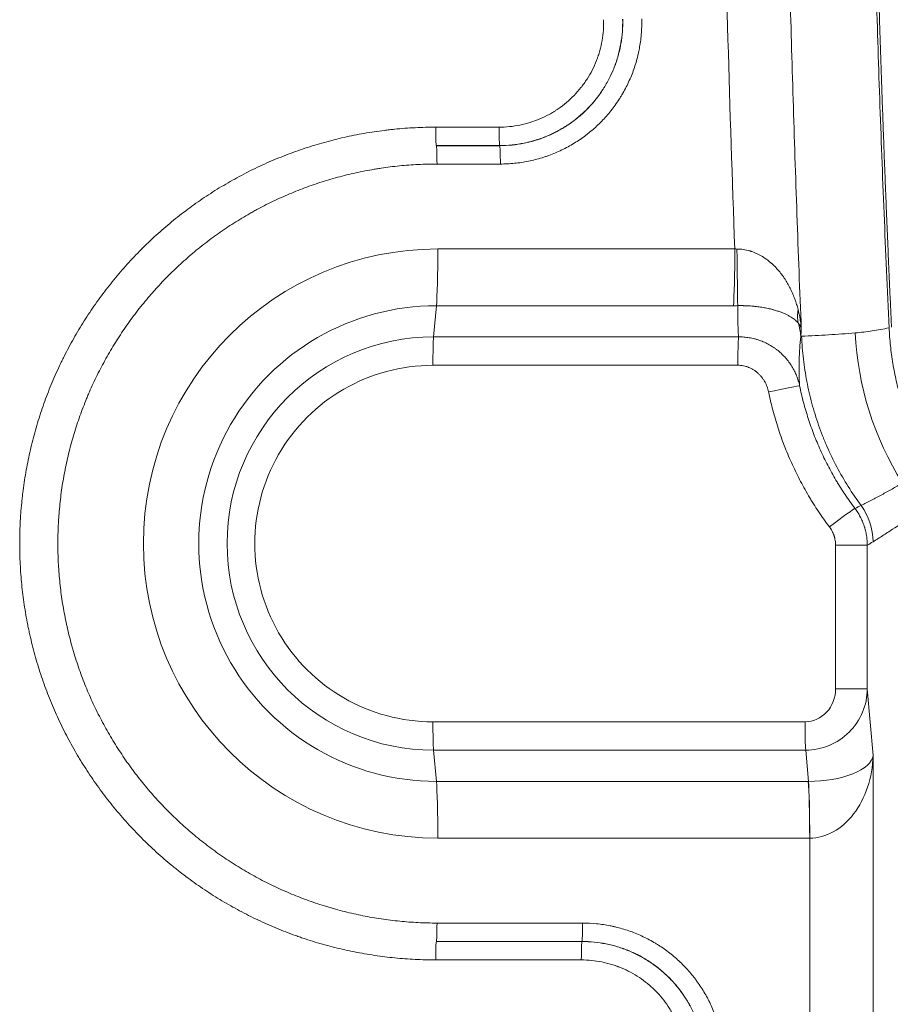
# Model space of a CAD drawing. Header units: millimetres. Extents: x -10 to 594, y 0 to 420.
# Tile 241 of 244: x 176 to 183, y 268 to 276. Entities that reach past the tile are written whole.
import ezdxf

# ---------------------------------------------------------------- set-up
doc = ezdxf.new("R2010")
doc.units = ezdxf.units.MM
doc.layers.add('1', color=7, linetype='Continuous', true_color=0xffffff)

msp = doc.modelspace()

# ---------------------------------------------------------------- linework, layer by layer
at = {"layer": '1', "color": 155, "linetype": 'Continuous', "lineweight": 13}
for p, q in [((179.5928, 275.1678), (180.1106, 275.1678)), ((180.1159, 275.0179), (179.5981, 275.0179)), ((179.5981, 275.0166), (179.5981, 275.0179)), ((179.5981, 275.0166), (180.1159, 275.0166)), ((180.1159, 275.0166), (180.1159, 275.0179)), ((180.1211, 274.8667), (179.6034, 274.8667)), ((179.6099, 274.1729), (182.0366, 274.1729)), ((179.5985, 273.7093), (179.5755, 273.4544)), ((182.0252, 273.7093), (179.5985, 273.7093)), ((179.5755, 273.4544), (182.0676, 273.4544)), ((182.0619, 273.2226), (179.5698, 273.2226)), ((182.8604, 270.5797), (182.8604, 271.7517)), ((182.8604, 271.7517), (183.1194, 271.7517)), ((183.1194, 270.5797), (183.1194, 271.7517)), ((183.1194, 270.5797), (182.8604, 270.5797)), ((183.1665, 270.0341), (183.1194, 270.5797)), ((179.5698, 270.3099), (182.6104, 270.3099)), ((182.6161, 270.0781), (179.5755, 270.0781)), ((179.5985, 269.8232), (179.5755, 270.0781)), ((182.6381, 269.8232), (182.6161, 270.0781)), ((183.1665, 270.0341), (183.1665, 259.1825)), ((179.5985, 269.8232), (182.6371, 269.8232)), ((182.6485, 269.3596), (179.6099, 269.3596)), ((182.6485, 259.1825), (182.6485, 269.3596)), ((179.6034, 268.6658), (180.7932, 268.6658)), ((180.7879, 268.5159), (179.5981, 268.5159)), ((179.5981, 268.5159), (179.5981, 268.5146)), ((179.5981, 268.5146), (180.7879, 268.5146)), ((180.7879, 268.5146), (180.7879, 268.5159)), ((180.7826, 268.3647), (179.5928, 268.3647))]:
    msp.add_line(p, q, dxfattribs=at)
for centre, major_axis, ratio, start_param, end_param in [((179.5983, 275.1678), (0, -0.15), 0.036529, 4.712389, 6.248255), ((180.116, 275.1678), (0, -0.15), 0.036529, 4.712389, 6.248255), ((179.5979, 274.8667), (0, 0.15), 0.036529, 4.712389, 6.248255), ((180.1157, 274.8667), (0, 0.15), 0.036529, 4.712389, 6.248255), ((179.6099, 271.7662), (0, -2.4067), 0.999333, 3.141593, 6.283185), ((179.5917, 274.1729), (0, 0.5), 0.036529, 3.525565, 4.712389), ((182.0183, 274.1729), (0, 0.5), 0.036529, 3.525565, 4.712389), ((182.0537, 274.1732), (-0.0071, 0.4999), 0.001189, 3.525296, 4.711059), ((179.5985, 271.7662), (0, 1.9431), 0.999333, 0, 3.141593), ((183.0326, 273.6979), (-0.4504, -0.2172), 0.801563, 5.787505, 6.05483), ((182.0764, 273.4383), (-0.4985, 0.0392), 0.926717, 3.270575, 3.510085), ((179.5755, 271.7662), (0, -1.6882), 0.999333, 3.141593, 6.283185), ((179.5789, 273.2226), (0, -0.25), 0.036529, 3.525565, 4.712389), ((182.071, 273.2226), (0, -0.25), 0.036529, 3.525565, 4.712389), ((179.5698, 271.7662), (0, 1.4564), 0.999333, 0, 3.141593), ((182.3219, 273.0045), (0.2449, 0.0502), 0.007343, 0.047975, 1.606588), ((182.8192, 271.9023), (0.1997, 0.1504), 0.021985, 0.040663, 1.59998), ((182.6668, 271.7807), (-0.2635, 0.4249), 0.999157, 4.15775, 4.793659), ((182.6106, 270.5795), (0.0011, 0.2696), 0.926564, 3.145299, 4.716706), ((182.6197, 270.5795), (0.2632, 0.428), 0.992333, 3.689301, 5.260708), ((179.5789, 270.3099), (0, 0.25), 0.036529, 1.570796, 2.75762), ((182.6195, 270.3099), (0, -0.25), 0.036529, 4.712389, 5.899213), ((182.6668, 270.0341), (0.5005, 0.0145), 0.420444, 4.642881, 6.214288), ((182.6668, 270.0341), (0.0386, 0.6739), 0.739733, 3.183297, 4.754704), ((179.5917, 269.3596), (0, 0.5), 0.036529, 4.712389, 5.899213), ((182.6303, 269.3596), (0, -0.5), 0.036529, 1.570796, 2.75762), ((182.6313, 269.3596), (-0.0002, -0.5), 0.03551, 1.570811, 2.757635), ((179.5979, 268.6658), (0, -0.15), 0.036529, 0.03493, 1.570796), ((180.7877, 268.6658), (0, -0.15), 0.036529, 0.03493, 1.570796), ((179.5983, 268.3647), (0, -0.15), 0.036529, 3.176523, 4.712389), ((180.7881, 268.3647), (0, -0.15), 0.036529, 3.176523, 4.712389)]:
    msp.add_ellipse(centre, major_axis=major_axis, ratio=ratio, start_param=start_param, end_param=end_param, dxfattribs=at)
for points in [[(182.0366, 274.1729), (181.9942, 275.313), (181.9307, 277.5937), (181.9095, 279.8753), (181.9095, 281.0162)], [(182.0366, 274.1729), (182.0425, 274.1727), (182.0484, 274.1726), (182.0543, 274.1725)], [(182.0605, 273.7096), (182.0487, 273.7094), (182.037, 273.7093), (182.0252, 273.7093)], [(182.0605, 273.7096), (182.0599, 273.667), (182.0604, 273.582), (182.0646, 273.4969), (182.0676, 273.4544)], [(182.5754, 273.4588), (182.577, 273.4788), (182.5786, 273.4988), (182.5801, 273.5188)], [(182.5826, 273.4592), (182.5802, 273.4591), (182.5778, 273.4589), (182.5754, 273.4588)], [(183.0214, 273.4868), (183.0408, 273.0542), (183.1749, 272.6273), (183.4063, 272.2614)], [(183.0186, 272.0527), (183.0353, 272.0609), (183.0519, 272.0692), (183.0686, 272.0776)], [(183.1194, 271.7517), (183.1351, 271.7613), (183.1508, 271.771), (183.1665, 271.7807)]]:
    msp.add_open_spline(points, degree=3, dxfattribs=at)
for points, knots in [([(182.4272, 281.0162), (182.4272, 280.7038), (182.428, 280.3913), (182.4312, 279.7663), (182.4336, 279.4538), (182.4432, 278.5165), (182.4527, 277.8916), (182.4719, 276.9544), (182.4862, 276.3296), (182.5037, 275.7048), (182.5324, 274.7678), (182.5547, 274.1433), (182.5801, 273.5188)], [0, 0, 0, 0, 0.125, 0.125, 0.25, 0.25, 0.5, 0.5, 0.625, 0.75, 0.75, 1, 1, 1, 1]), ([(183.2975, 273.5284), (183.283, 273.8402), (183.2693, 274.152), (183.2438, 274.7757), (183.226, 275.2436), (183.2103, 275.7115), (183.2003, 276.0235), (183.1955, 276.1795), (183.1819, 276.6474), (183.1737, 276.9594), (183.1518, 277.8955), (183.1299, 279.1436), (183.1227, 280.392), (183.1227, 281.0162)], [0, 0, 0, 0, 0.125, 0.125, 0.25, 0.3125, 0.3125, 0.375, 0.375, 0.5, 0.5, 0.75, 1, 1, 1, 1]), ([(180.1106, 275.1678), (180.1393, 275.1678), (180.1678, 275.1692), (180.2245, 275.175), (180.2527, 275.1793), (180.2878, 275.1864), (180.2948, 275.1879), (180.3088, 275.1911), (180.3157, 275.1928), (180.3365, 275.1981), (180.3502, 275.202), (180.3909, 275.2146), (180.4175, 275.2244), (180.4696, 275.2464), (180.4951, 275.2588), (180.5326, 275.2793), (180.5449, 275.2864), (180.5602, 275.2958), (180.5632, 275.2977), (180.5693, 275.3015), (180.5723, 275.3034), (180.5813, 275.3093), (180.5873, 275.3133), (180.6167, 275.3334), (180.6393, 275.3506), (180.6826, 275.3871), (180.7033, 275.4064), (180.7429, 275.447), (180.7617, 275.4684), (180.7817, 275.4937), (180.784, 275.4966), (180.7883, 275.5022), (180.7948, 275.5108), (180.8012, 275.5194), (180.8136, 275.5368), (180.8216, 275.5486), (180.8446, 275.5844), (180.8587, 275.6089), (180.8845, 275.6594), (180.8961, 275.6853), (180.9091, 275.7185), (180.9129, 275.7285), (180.9165, 275.7387), (180.9188, 275.7455), (180.92, 275.7489), (180.9256, 275.7659), (180.9298, 275.7795), (180.9412, 275.8207), (180.9475, 275.8483), (180.9572, 275.904), (180.9606, 275.9321), (180.9648, 275.9886), (180.9655, 276.0171), (180.9647, 276.0458)], [0, 0, 0, 0, 0.0625, 0.0625, 0.125, 0.125, 0.140625, 0.140625, 0.15625, 0.15625, 0.1875, 0.1875, 0.25, 0.25, 0.3125, 0.3125, 0.34375, 0.34375, 0.351563, 0.351563, 0.359375, 0.359375, 0.375, 0.375, 0.4375, 0.4375, 0.5, 0.5, 0.5625, 0.5625, 0.570313, 0.570313, 0.578125, 0.59375, 0.59375, 0.625, 0.625, 0.6875, 0.6875, 0.75, 0.75, 0.765625, 0.773438, 0.773438, 0.78125, 0.78125, 0.8125, 0.8125, 0.875, 0.875, 0.9375, 0.9375, 1, 1, 1, 1]), ([(181.1201, 276.0499), (181.121, 276.0161), (181.1202, 275.9827), (181.1153, 275.9162), (181.1112, 275.8832), (181.0998, 275.8177), (181.0925, 275.7852), (181.079, 275.7369), (181.0741, 275.7208), (181.0675, 275.7008), (181.0661, 275.6968), (181.0633, 275.6889), (181.0591, 275.677), (181.0547, 275.6652), (181.0394, 275.6261), (181.0257, 275.5956), (180.9955, 275.5363), (180.9789, 275.5075), (180.9518, 275.4654), (180.9424, 275.4516), (180.9278, 275.4311), (180.9204, 275.421), (180.9127, 275.4109), (180.9076, 275.4043), (180.905, 275.401), (180.8814, 275.3712), (180.8593, 275.3461), (180.8128, 275.2982), (180.7884, 275.2756), (180.7375, 275.2327), (180.7109, 275.2125), (180.6763, 275.1888), (180.6693, 275.1841), (180.6587, 275.1773), (180.6552, 275.175), (180.648, 275.1705), (180.6302, 275.1594), (180.612, 275.1489), (180.568, 275.1248), (180.538, 275.1103), (180.4768, 275.0843), (180.4455, 275.0729), (180.3976, 275.0581), (180.3815, 275.0535), (180.3571, 275.0473), (180.3489, 275.0453), (180.3325, 275.0415), (180.3242, 275.0397), (180.283, 275.0313), (180.2498, 275.0263), (180.1831, 275.0196), (180.1496, 275.0179), (180.1159, 275.0179)], [0, 0, 0, 0, 0.0625, 0.0625, 0.125, 0.125, 0.1875, 0.1875, 0.21875, 0.21875, 0.226562, 0.226562, 0.234375, 0.25, 0.25, 0.3125, 0.3125, 0.375, 0.375, 0.40625, 0.40625, 0.421875, 0.429688, 0.429688, 0.4375, 0.4375, 0.5, 0.5, 0.5625, 0.5625, 0.625, 0.625, 0.640625, 0.640625, 0.648438, 0.648438, 0.65625, 0.6875, 0.6875, 0.75, 0.75, 0.8125, 0.8125, 0.84375, 0.84375, 0.859375, 0.859375, 0.875, 0.875, 0.9375, 0.9375, 1, 1, 1, 1]), ([(180.1159, 275.0166), (180.1496, 275.0166), (180.1831, 275.0184), (180.2495, 275.0251), (180.2824, 275.0301), (180.3477, 275.0433), (180.3801, 275.0515), (180.4202, 275.0639), (180.4322, 275.0677), (180.4441, 275.0718), (180.4521, 275.0746), (180.4561, 275.076), (180.4759, 275.0833), (180.4915, 275.0894), (180.5378, 275.109), (180.5678, 275.1235), (180.6262, 275.1554), (180.6546, 275.1728), (180.696, 275.201), (180.7097, 275.2108), (180.7298, 275.2261), (180.7364, 275.2312), (180.7463, 275.2391), (180.7496, 275.2418), (180.7561, 275.2471), (180.7593, 275.2498), (180.7883, 275.2742), (180.8128, 275.2969), (180.8593, 275.3447), (180.8813, 275.3697), (180.9228, 275.4219), (180.9424, 275.4491), (180.9629, 275.4809), (180.9652, 275.4845), (180.9696, 275.4916), (180.9719, 275.4952), (180.9785, 275.506), (180.9827, 275.5133), (180.9953, 275.5351), (181.0033, 275.5498), (181.0262, 275.5944), (181.0399, 275.6248), (181.0641, 275.6868), (181.0747, 275.7185), (181.0883, 275.7669), (181.0924, 275.7832), (181.0971, 275.8038), (181.098, 275.8079), (181.0998, 275.8162), (181.1024, 275.8286), (181.1047, 275.841), (181.1119, 275.8824), (181.1161, 275.9156), (181.121, 275.9825), (181.1218, 276.0162), (181.1209, 276.0499)], [0, 0, 0, 0, 0.0625, 0.0625, 0.125, 0.125, 0.1875, 0.1875, 0.203125, 0.210938, 0.210938, 0.21875, 0.21875, 0.25, 0.25, 0.3125, 0.3125, 0.375, 0.375, 0.40625, 0.40625, 0.421875, 0.421875, 0.429688, 0.429688, 0.4375, 0.4375, 0.5, 0.5, 0.5625, 0.5625, 0.625, 0.625, 0.632813, 0.632813, 0.640625, 0.640625, 0.65625, 0.65625, 0.6875, 0.6875, 0.75, 0.75, 0.8125, 0.8125, 0.84375, 0.84375, 0.851563, 0.851563, 0.859375, 0.875, 0.875, 0.9375, 0.9375, 1, 1, 1, 1]), ([(181.2763, 276.054), (181.2773, 276.0151), (181.2764, 275.9765), (181.2707, 275.8997), (181.2659, 275.8614), (181.2576, 275.8138), (181.2549, 275.7996), (181.252, 275.7854), (181.2499, 275.7759), (181.2489, 275.7711), (181.2435, 275.7475), (181.2388, 275.7288), (181.2232, 275.6731), (181.211, 275.6368), (181.1831, 275.5655), (181.1674, 275.5306), (181.1411, 275.4793), (181.1319, 275.4624), (181.1175, 275.4373), (181.1125, 275.429), (181.105, 275.4166), (181.1024, 275.4124), (181.0973, 275.4042), (181.0947, 275.4001), (181.071, 275.3635), (181.0486, 275.3323), (181.0009, 275.2723), (180.9756, 275.2436), (180.9222, 275.1887), (180.894, 275.1625), (180.8607, 275.1346), (180.857, 275.1315), (180.8495, 275.1253), (180.8457, 275.1223), (180.8343, 275.1132), (180.8267, 275.1073), (180.8036, 275.0898), (180.788, 275.0785), (180.7404, 275.0461), (180.7077, 275.0261), (180.6405, 274.9894), (180.606, 274.9727), (180.5529, 274.9503), (180.5349, 274.9432), (180.5122, 274.9349), (180.5076, 274.9333), (180.4984, 274.9301), (180.4847, 274.9254), (180.4709, 274.9209), (180.4248, 274.9067), (180.3876, 274.8973), (180.3126, 274.8821), (180.2747, 274.8764), (180.2175, 274.8706), (180.1792, 274.8677), (180.1405, 274.8667), (180.1211, 274.8667)], [0, 0, 0, 0, 0.0625, 0.0625, 0.125, 0.125, 0.140625, 0.148438, 0.148438, 0.15625, 0.15625, 0.1875, 0.1875, 0.25, 0.25, 0.3125, 0.3125, 0.34375, 0.34375, 0.359375, 0.359375, 0.367188, 0.367188, 0.375, 0.375, 0.4375, 0.4375, 0.5, 0.5, 0.5625, 0.5625, 0.570313, 0.570313, 0.578125, 0.578125, 0.59375, 0.59375, 0.625, 0.625, 0.6875, 0.6875, 0.75, 0.75, 0.78125, 0.78125, 0.789063, 0.789063, 0.796875, 0.8125, 0.8125, 0.875, 0.875, 0.9375, 0.9375, 0.96875, 1, 1, 1, 1]), ([(179.5928, 268.3647), (179.5366, 268.3647), (179.4807, 268.3661), (179.3694, 268.3717), (179.3139, 268.3758), (179.2035, 268.3868), (179.0935, 268.4004), (178.9299, 268.4288), (178.8218, 268.4531), (178.7141, 268.48), (178.6604, 268.4948), (178.5804, 268.5191), (178.5537, 268.5275), (178.5138, 268.5406), (178.5006, 268.5451), (178.4741, 268.5542), (178.4608, 268.5589), (178.3948, 268.5825), (178.3426, 268.6026), (178.2397, 268.6453), (178.189, 268.6678), (178.0887, 268.7153), (177.9898, 268.7652), (177.8454, 268.8472), (177.7517, 268.9065), (177.6593, 268.9682), (177.6138, 269.0002), (177.5465, 269.0501), (177.5243, 269.067), (177.4911, 269.0928), (177.4801, 269.1015), (177.4637, 269.1147), (177.4582, 269.1191), (177.4473, 269.1279), (177.3984, 269.1678), (177.3086, 269.2453), (177.1879, 269.3602), (177.0734, 269.4806), (176.965, 269.6064), (176.8627, 269.7376), (176.7985, 269.8287), (176.7519, 269.8984), (176.7366, 269.9218), (176.7179, 269.9514), (176.7141, 269.9574), (176.7067, 269.9693), (176.703, 269.9752), (176.692, 269.9931), (176.6847, 270.0051), (176.6487, 270.0652), (176.6212, 270.1137), (176.5687, 270.2118), (176.5187, 270.311), (176.4738, 270.4123), (176.4314, 270.5146), (176.3916, 270.6179), (176.3568, 270.7233), (176.3245, 270.8297), (176.3096, 270.8835), (176.2892, 270.9648), (176.2827, 270.9921), (176.275, 271.0263), (176.2735, 271.0332), (176.2705, 271.0469), (176.2661, 271.0675), (176.2618, 271.088), (176.2482, 271.1566), (176.2387, 271.2116), (176.2223, 271.3216), (176.2086, 271.4318), (176.1963, 271.5975), (176.1935, 271.7082), (176.1934, 271.8191), (176.1947, 271.8746), (176.2001, 271.9858), (176.2042, 272.0415), (176.211, 272.1111), (176.2125, 272.1251), (176.2156, 272.1529), (176.2172, 272.1669), (176.2223, 272.2087), (176.2261, 272.2364), (176.2384, 272.3194), (176.2479, 272.3743), (176.2696, 272.4834), (176.2938, 272.5917), (176.338, 272.7518), (176.3726, 272.8571), (176.4098, 272.9616), (176.4297, 273.0135), (176.4722, 273.1164), (176.4948, 273.1675), (176.5247, 273.2309), (176.5308, 273.2435), (176.5431, 273.2688), (176.5493, 273.2813), (176.5682, 273.3189), (176.5811, 273.3437), (176.6205, 273.4176), (176.648, 273.4661), (176.7051, 273.5614), (176.7644, 273.6552), (176.8599, 273.7911), (176.962, 273.9224), (177.0344, 274.0067), (177.1091, 274.0894), (177.1476, 274.1299), (177.1971, 274.1796), (177.2071, 274.1895), (177.2272, 274.2091), (177.2574, 274.2383), (177.2881, 274.2668), (177.3501, 274.323), (177.3923, 274.3594), (177.4781, 274.4299), (177.5655, 274.4981), (177.7012, 274.5939), (177.8415, 274.683), (177.9382, 274.738), (178.0364, 274.7907), (178.0863, 274.816), (178.1624, 274.8521), (178.1879, 274.8638), (178.239, 274.8865), (178.2646, 274.8975), (178.3418, 274.9296), (178.3937, 274.9496), (178.4982, 274.987), (178.6034, 275.0218), (178.7634, 275.0662), (178.8715, 275.0906), (178.9803, 275.1124), (179.0351, 275.122), (179.1178, 275.1344), (179.1455, 275.1382), (179.1872, 275.1434), (179.2011, 275.145), (179.2289, 275.1481), (179.2429, 275.1496), (179.3127, 275.1566), (179.4245, 275.165), (179.5366, 275.1678), (179.5928, 275.1678)], [0, 0, 0, 0, 0.015625, 0.015625, 0.03125, 0.03125, 0.046875, 0.0625, 0.078125, 0.078125, 0.09375, 0.09375, 0.101563, 0.101563, 0.105469, 0.105469, 0.109375, 0.109375, 0.125, 0.125, 0.140625, 0.140625, 0.15625, 0.171875, 0.1875, 0.1875, 0.203125, 0.203125, 0.210938, 0.210938, 0.214844, 0.214844, 0.216797, 0.216797, 0.21875, 0.234375, 0.25, 0.265625, 0.28125, 0.296875, 0.3125, 0.3125, 0.320313, 0.320313, 0.322266, 0.322266, 0.324219, 0.324219, 0.328125, 0.328125, 0.34375, 0.34375, 0.359375, 0.375, 0.375, 0.390625, 0.40625, 0.40625, 0.421875, 0.421875, 0.429688, 0.429688, 0.431641, 0.431641, 0.433594, 0.4375, 0.4375, 0.453125, 0.453125, 0.46875, 0.484375, 0.5, 0.5, 0.515625, 0.515625, 0.53125, 0.53125, 0.535156, 0.535156, 0.539063, 0.539063, 0.546875, 0.546875, 0.5625, 0.5625, 0.578125, 0.59375, 0.609375, 0.609375, 0.625, 0.625, 0.640625, 0.640625, 0.644531, 0.644531, 0.648438, 0.648438, 0.65625, 0.65625, 0.671875, 0.671875, 0.6875, 0.703125, 0.71875, 0.734375, 0.734375, 0.75, 0.75, 0.753906, 0.753906, 0.757813, 0.765625, 0.765625, 0.78125, 0.78125, 0.796875, 0.8125, 0.828125, 0.84375, 0.84375, 0.859375, 0.859375, 0.867188, 0.867188, 0.875, 0.875, 0.890625, 0.890625, 0.90625, 0.921875, 0.9375, 0.9375, 0.953125, 0.953125, 0.960938, 0.960938, 0.964844, 0.964844, 0.96875, 0.96875, 0.984375, 1, 1, 1, 1]), ([(179.6034, 274.8667), (179.5522, 274.8667), (179.4501, 274.8642), (179.2976, 274.8527), (179.1964, 274.8401), (179.1332, 274.8307), (179.1206, 274.8287), (179.1017, 274.8256), (179.0954, 274.8246), (179.0828, 274.8225), (179.0513, 274.817), (179.02, 274.8112), (178.9452, 274.7962), (178.8957, 274.785), (178.7976, 274.7603), (178.7003, 274.7333), (178.5567, 274.6857), (178.4625, 274.6493), (178.3692, 274.6106), (178.323, 274.59), (178.2313, 274.5465), (178.1858, 274.5236), (178.1352, 274.4964), (178.1296, 274.4934), (178.1183, 274.4872), (178.1127, 274.4842), (178.096, 274.4749), (178.0625, 274.4562), (178.0296, 274.4369), (177.9642, 274.3976), (177.8787, 274.3432), (177.7549, 274.2558), (177.6357, 274.1626), (177.5592, 274.0966), (177.4843, 274.0287), (177.4476, 273.9938), (177.3759, 273.9219), (177.3408, 273.885), (177.3022, 273.8423), (177.2979, 273.8375), (177.2894, 273.828), (177.2767, 273.8136), (177.2473, 273.7799), (177.2228, 273.7507), (177.1745, 273.6917), (177.1123, 273.6116), (177.0252, 273.4876), (176.9443, 273.3597), (176.8945, 273.2718), (176.8468, 273.1825), (176.824, 273.1372), (176.7914, 273.0683), (176.7808, 273.0451), (176.7653, 273.0102), (176.7577, 272.9926), (176.7502, 272.975), (176.7452, 272.9632), (176.7428, 272.9573), (176.7208, 272.9041), (176.7025, 272.8565), (176.6684, 272.7608), (176.6526, 272.7126), (176.6233, 272.6158), (176.5965, 272.5184), (176.5634, 272.3707), (176.5462, 272.2711), (176.5313, 272.1709), (176.5251, 272.1205), (176.5176, 272.0446), (176.5154, 272.0192), (176.5125, 271.981), (176.5117, 271.9683), (176.5105, 271.9491), (176.5101, 271.9427), (176.5094, 271.9299), (176.5064, 271.8725), (176.505, 271.8152), (176.5051, 271.7137), (176.5064, 271.6631), (176.5114, 271.5621), (176.5189, 271.4614), (176.5375, 271.3111), (176.5548, 271.2115), (176.5746, 271.1122), (176.5857, 271.0626), (176.6042, 270.9885), (176.6107, 270.9639), (176.6192, 270.9331), (176.6209, 270.9269), (176.6244, 270.9146), (176.6261, 270.9085), (176.6314, 270.89), (176.6351, 270.8778), (176.6536, 270.8167), (176.6695, 270.7684), (176.7037, 270.6729), (176.7219, 270.6257), (176.7605, 270.5323), (176.8015, 270.4401), (176.8695, 270.3049), (176.9193, 270.2169), (176.9714, 270.13), (176.9985, 270.087), (177.041, 270.0235), (177.0554, 270.0024), (177.0738, 269.9763), (177.0775, 269.971), (177.0849, 269.9606), (177.0961, 269.9451), (177.1074, 269.9296), (177.1453, 269.8784), (177.2078, 269.7982), (177.3068, 269.6833), (177.3763, 269.6102), (177.4475, 269.5388), (177.5206, 269.4692), (177.6354, 269.3701), (177.7155, 269.3075), (177.7667, 269.2695), (177.7821, 269.2582), (177.7976, 269.247), (177.808, 269.2396), (177.8133, 269.2359), (177.8394, 269.2174), (177.8604, 269.203), (177.9239, 269.1605), (177.9668, 269.1334), (178.0536, 269.0812), (178.1415, 269.0313), (178.2765, 268.9631), (178.3687, 268.9221), (178.462, 268.8834), (178.5091, 268.8651), (178.6046, 268.8309), (178.6528, 268.8149), (178.7139, 268.7964), (178.7261, 268.7927), (178.7445, 268.7874), (178.7507, 268.7856), (178.763, 268.7821), (178.7937, 268.7735), (178.8245, 268.7654), (178.8986, 268.7468), (178.9978, 268.7245), (179.1476, 268.6984), (179.2984, 268.6797), (179.3996, 268.6721), (179.5012, 268.6671), (179.5522, 268.6658), (179.6034, 268.6658)], [0, 0, 0, 0, 0.015625, 0.03125, 0.046875, 0.046875, 0.050781, 0.050781, 0.052734, 0.052734, 0.054688, 0.0625, 0.0625, 0.078125, 0.078125, 0.09375, 0.109375, 0.125, 0.125, 0.140625, 0.140625, 0.15625, 0.15625, 0.158203, 0.158203, 0.160156, 0.160156, 0.164063, 0.171875, 0.171875, 0.1875, 0.203125, 0.21875, 0.234375, 0.234375, 0.25, 0.25, 0.265625, 0.265625, 0.267578, 0.267578, 0.269531, 0.273438, 0.28125, 0.28125, 0.296875, 0.3125, 0.328125, 0.34375, 0.34375, 0.359375, 0.359375, 0.367188, 0.367188, 0.371094, 0.373047, 0.373047, 0.375, 0.375, 0.390625, 0.390625, 0.40625, 0.40625, 0.421875, 0.4375, 0.453125, 0.453125, 0.46875, 0.46875, 0.476563, 0.476563, 0.480469, 0.480469, 0.482422, 0.482422, 0.484375, 0.5, 0.5, 0.515625, 0.515625, 0.53125, 0.546875, 0.5625, 0.5625, 0.578125, 0.578125, 0.585937, 0.585937, 0.587891, 0.587891, 0.589844, 0.589844, 0.59375, 0.59375, 0.609375, 0.609375, 0.625, 0.625, 0.640625, 0.65625, 0.671875, 0.671875, 0.6875, 0.6875, 0.695312, 0.695312, 0.697266, 0.697266, 0.699219, 0.703125, 0.703125, 0.71875, 0.734375, 0.75, 0.75, 0.765625, 0.78125, 0.796875, 0.796875, 0.800781, 0.802734, 0.802734, 0.804687, 0.804687, 0.8125, 0.8125, 0.828125, 0.828125, 0.84375, 0.859375, 0.875, 0.875, 0.890625, 0.890625, 0.90625, 0.90625, 0.910156, 0.910156, 0.912109, 0.912109, 0.914062, 0.921875, 0.921875, 0.9375, 0.953125, 0.96875, 0.984375, 0.984375, 1, 1, 1, 1]), ([(182.0543, 274.1725), (182.0721, 274.1724), (182.0897, 274.1709), (182.1242, 274.1657), (182.1413, 274.162), (182.1601, 274.1565), (182.1622, 274.1559), (182.1664, 274.1546), (182.1726, 274.1526), (182.1828, 274.1491), (182.1909, 274.146), (182.1989, 274.1429), (182.2028, 274.1412), (182.2146, 274.1361), (182.2223, 274.1325), (182.2372, 274.125), (182.2445, 274.1211), (182.266, 274.1088), (182.2797, 274.0999), (182.306, 274.0811), (182.3186, 274.0712), (182.3322, 274.0594), (182.3337, 274.0581), (182.3367, 274.0554), (182.3412, 274.0514), (182.3514, 274.042), (182.3598, 274.0338), (182.3762, 274.017), (182.3866, 274.0055), (182.4064, 273.982), (182.4158, 273.97), (182.4293, 273.9516), (182.4337, 273.9454), (182.4401, 273.936), (182.4422, 273.9328), (182.4463, 273.9265), (182.4484, 273.9234), (182.4585, 273.9075), (182.4661, 273.8946), (182.4806, 273.8686), (182.4874, 273.8555), (182.5002, 273.829), (182.5063, 273.8157), (182.5176, 273.7887), (182.523, 273.7752), (182.5304, 273.7547), (182.5328, 273.7478), (182.5374, 273.734), (182.5397, 273.7271), (182.5461, 273.7064), (182.55, 273.6925), (182.5536, 273.6786)], [0, 0, 0, 0, 0.0625, 0.0625, 0.125, 0.125, 0.132812, 0.132812, 0.140625, 0.15625, 0.171875, 0.171875, 0.1875, 0.1875, 0.21875, 0.21875, 0.25, 0.25, 0.3125, 0.3125, 0.375, 0.375, 0.382813, 0.382813, 0.390625, 0.40625, 0.4375, 0.4375, 0.5, 0.5, 0.5625, 0.5625, 0.59375, 0.59375, 0.609375, 0.609375, 0.625, 0.625, 0.6875, 0.6875, 0.75, 0.75, 0.8125, 0.8125, 0.875, 0.875, 0.90625, 0.90625, 0.9375, 0.9375, 1, 1, 1, 1]), ([(182.5545, 273.5681), (182.551, 273.5722), (182.5472, 273.5763), (182.541, 273.5824), (182.5388, 273.5844), (182.5343, 273.5885), (182.532, 273.5905), (182.5248, 273.5966), (182.5196, 273.6006), (182.5085, 273.6085), (182.5027, 273.6125), (182.4901, 273.6203), (182.4835, 273.6242), (182.4694, 273.6318), (182.4619, 273.6356), (182.45, 273.6412), (182.4459, 273.6431), (182.4376, 273.6468), (182.4333, 273.6486), (182.4201, 273.654), (182.4108, 273.6575), (182.3914, 273.6643), (182.3811, 273.6677), (182.3649, 273.6725), (182.3594, 273.6741), (182.3509, 273.6765), (182.348, 273.6772), (182.3422, 273.6788), (182.3392, 273.6795), (182.3242, 273.6833), (182.3117, 273.6862), (182.2856, 273.6915), (182.272, 273.694), (182.2507, 273.6974), (182.2434, 273.6985), (182.2285, 273.7005), (182.2208, 273.7015), (182.2091, 273.7028), (182.2052, 273.7032), (182.1972, 273.7041), (182.1932, 273.7045), (182.1811, 273.7056), (182.1729, 273.7063), (182.1481, 273.708), (182.1311, 273.7089), (182.1115, 273.7094), (182.1093, 273.7095), (182.1049, 273.7096), (182.1027, 273.7096), (182.096, 273.7097), (182.0916, 273.7097), (182.0783, 273.7098), (182.0694, 273.7097), (182.0605, 273.7096)], [0, 0, 0, 0, 0.0625, 0.0625, 0.09375, 0.09375, 0.125, 0.125, 0.1875, 0.1875, 0.25, 0.25, 0.3125, 0.3125, 0.375, 0.375, 0.40625, 0.40625, 0.4375, 0.4375, 0.5, 0.5, 0.5625, 0.5625, 0.59375, 0.59375, 0.609375, 0.609375, 0.625, 0.625, 0.6875, 0.6875, 0.75, 0.75, 0.78125, 0.78125, 0.8125, 0.8125, 0.828125, 0.828125, 0.84375, 0.84375, 0.875, 0.875, 0.9375, 0.9375, 0.945313, 0.945313, 0.953125, 0.953125, 0.96875, 0.96875, 1, 1, 1, 1]), ([(182.5536, 273.6786), (182.5604, 273.6522), (182.566, 273.6257), (182.5726, 273.5857), (182.5746, 273.5724), (182.577, 273.5523), (182.5781, 273.5423), (182.5792, 273.5306), (182.5796, 273.5255), (182.5799, 273.5222), (182.58, 273.5205), (182.5801, 273.5188)], [0, 0, 0, 0, 0.5, 0.5, 0.75, 0.75, 0.875, 0.9375, 0.96875, 0.96875, 1, 1, 1, 1]), ([(182.5801, 273.5188), (182.58, 273.5193), (182.5799, 273.5199), (182.5796, 273.5209), (182.5792, 273.5225), (182.5782, 273.5261), (182.5772, 273.5292), (182.5749, 273.5354), (182.573, 273.5396), (182.5666, 273.5519), (182.5612, 273.56), (182.5545, 273.5681)], [0, 0, 0, 0, 0.03125, 0.03125, 0.0625, 0.125, 0.25, 0.25, 0.5, 0.5, 1, 1, 1, 1]), ([(183.0214, 273.4868), (183.0675, 273.4912), (183.1137, 273.4964), (183.2057, 273.51), (183.2517, 273.5182), (183.2975, 273.5284)], [0, 0, 0, 0, 0.5, 0.5, 1, 1, 1, 1]), ([(183.6198, 272.4131), (183.5956, 272.4559), (183.5497, 272.5427), (183.509, 272.632), (183.4852, 272.6886), (183.4805, 272.7), (183.4713, 272.7228), (183.4578, 272.7571), (183.4451, 272.7915), (183.4207, 272.8606), (183.4059, 272.907), (183.379, 273.0004), (183.3549, 273.0943), (183.3362, 273.1895), (183.3204, 273.2853), (183.3139, 273.3335), (183.3036, 273.4305), (183.2998, 273.4793), (183.2975, 273.5284)], [0, 0, 0, 0, 0.125, 0.25, 0.25, 0.28125, 0.28125, 0.3125, 0.375, 0.375, 0.5, 0.5, 0.625, 0.75, 0.75, 0.875, 0.875, 1, 1, 1, 1]), ([(182.0676, 273.4544), (182.0823, 273.4546), (182.0969, 273.4541), (182.1258, 273.4519), (182.1547, 273.4484), (182.1831, 273.4424), (182.2008, 273.4379), (182.2043, 273.437), (182.2114, 273.435), (182.2149, 273.434), (182.2254, 273.4308), (182.2323, 273.4286), (182.2529, 273.4214), (182.2663, 273.416), (182.2925, 273.4042), (182.3182, 273.3912), (182.3428, 273.3761), (182.3608, 273.3639), (182.3668, 273.3597), (182.3756, 273.3532), (182.3785, 273.351), (182.3842, 273.3466), (182.387, 273.3443), (182.4011, 273.333), (182.4119, 273.3234), (182.4326, 273.3036), (182.4523, 273.2829), (182.4703, 273.2606), (182.4831, 273.2433), (182.4893, 273.2344), (182.4953, 273.2254), (182.4992, 273.2193), (182.5011, 273.2162), (182.5106, 273.2009), (182.5175, 273.1883), (182.5304, 273.1628), (182.542, 273.1368), (182.5515, 273.11), (182.5599, 273.0827), (182.5635, 273.0688), (182.5665, 273.0547)], [0, 0, 0, 0, 0.0625, 0.0625, 0.125, 0.1875, 0.1875, 0.203125, 0.203125, 0.21875, 0.21875, 0.25, 0.25, 0.3125, 0.3125, 0.375, 0.4375, 0.4375, 0.46875, 0.46875, 0.484375, 0.484375, 0.5, 0.5, 0.5625, 0.5625, 0.625, 0.6875, 0.6875, 0.71875, 0.734375, 0.734375, 0.75, 0.75, 0.8125, 0.8125, 0.875, 0.9375, 0.9375, 1, 1, 1, 1]), ([(182.5754, 273.4588), (182.572, 273.4251), (182.5692, 273.3914), (182.566, 273.3409), (182.5651, 273.324), (182.5637, 273.2904), (182.5631, 273.2735), (182.5613, 273.1893), (182.5625, 273.122), (182.5665, 273.0547)], [0, 0, 0, 0, 0.25, 0.25, 0.375, 0.375, 0.5, 0.5, 1, 1, 1, 1]), ([(182.5826, 273.4592), (182.6192, 273.4612), (182.6558, 273.4632), (182.7289, 273.4672), (182.7655, 273.4693), (182.8752, 273.4756), (182.9484, 273.48), (183.0214, 273.4868)], [0, 0, 0, 0, 0.25, 0.25, 0.5, 0.5, 1, 1, 1, 1]), ([(182.5826, 273.4592), (182.5851, 273.3968), (182.59, 273.3349), (182.6043, 273.2121), (182.6137, 273.1512), (182.6368, 273.0303), (182.6507, 272.9704), (182.6827, 272.8514), (182.701, 272.7923), (182.7318, 272.7045), (182.7427, 272.6754), (182.7569, 272.6391), (182.7598, 272.6318), (182.7657, 272.6174), (182.7745, 272.5958), (182.7837, 272.5743), (182.8148, 272.5031), (182.8418, 272.4472), (182.8997, 272.3378), (182.9306, 272.2842), (182.9966, 272.1792), (183.0316, 272.1278), (183.0686, 272.0776)], [0, 0, 0, 0, 0.125, 0.125, 0.25, 0.25, 0.375, 0.375, 0.5, 0.5, 0.5625, 0.5625, 0.578125, 0.578125, 0.59375, 0.625, 0.625, 0.75, 0.75, 0.875, 0.875, 1, 1, 1, 1]), ([(182.3128, 273.0045), (182.3112, 273.0119), (182.3076, 273.0265), (182.3006, 273.0478), (182.2949, 273.0615), (182.2886, 273.0751), (182.2843, 273.0834), (182.2796, 273.0916), (182.2777, 273.0949), (182.2767, 273.0965), (182.2738, 273.1013), (182.2717, 273.1045), (182.2655, 273.1138), (182.2566, 273.1259), (182.2469, 273.1371), (182.2366, 273.148), (182.2313, 273.1532), (182.2229, 273.1607), (182.2201, 273.1632), (182.2157, 273.1668), (182.2142, 273.168), (182.2113, 273.1703), (182.2098, 273.1715), (182.2023, 273.1771), (182.1899, 273.1856), (182.177, 273.1929), (182.1637, 273.1997), (182.1569, 273.2028), (182.1464, 273.2069), (182.1429, 273.2083), (182.1358, 273.2107), (182.1322, 273.2119), (182.1213, 273.2151), (182.1067, 273.2186), (182.0919, 273.2208), (182.077, 273.2222), (182.0695, 273.2226), (182.0619, 273.2226)], [0, 0, 0, 0, 0.0625, 0.125, 0.1875, 0.1875, 0.25, 0.265625, 0.265625, 0.28125, 0.28125, 0.3125, 0.3125, 0.375, 0.4375, 0.4375, 0.5, 0.5, 0.53125, 0.53125, 0.546875, 0.546875, 0.5625, 0.5625, 0.625, 0.6875, 0.6875, 0.75, 0.75, 0.78125, 0.78125, 0.8125, 0.8125, 0.875, 0.9375, 0.9375, 1, 1, 1, 1]), ([(182.5665, 273.0547), (182.5758, 273.0091), (182.5864, 272.964), (182.61, 272.8747), (182.6359, 272.7864), (182.6819, 272.6566), (182.7349, 272.5296), (182.775, 272.4468), (182.8175, 272.3649), (182.8399, 272.3244), (182.8695, 272.2744), (182.8755, 272.2644), (182.8876, 272.2446), (182.906, 272.2149), (182.9249, 272.1857), (182.9637, 272.1278), (182.9906, 272.0899), (183.0186, 272.0527)], [0, 0, 0, 0, 0.125, 0.125, 0.25, 0.375, 0.5, 0.625, 0.625, 0.75, 0.75, 0.78125, 0.78125, 0.8125, 0.875, 0.875, 1, 1, 1, 1]), ([(182.8101, 271.9023), (182.7793, 271.9431), (182.7497, 271.9848), (182.7071, 272.0485), (182.6862, 272.0807), (182.666, 272.1133), (182.6526, 272.1351), (182.6461, 272.1461), (182.6135, 272.2011), (182.5889, 272.2456), (182.5421, 272.3357), (182.498, 272.4269), (182.4397, 272.5666), (182.3891, 272.7093), (182.3606, 272.8065), (182.3347, 272.9047), (182.323, 272.9543), (182.3128, 273.0045)], [0, 0, 0, 0, 0.125, 0.125, 0.1875, 0.21875, 0.21875, 0.25, 0.25, 0.375, 0.375, 0.5, 0.625, 0.75, 0.875, 0.875, 1, 1, 1, 1]), ([(183.0686, 272.0776), (183.0968, 272.0917), (183.1249, 272.1061), (183.1812, 272.1352), (183.2093, 272.1501), (183.2656, 272.1803), (183.2938, 272.1957), (183.35, 272.2276), (183.3782, 272.2441), (183.4063, 272.2614)], [0, 0, 0, 0, 0.25, 0.25, 0.5, 0.5, 0.75, 0.75, 1, 1, 1, 1]), ([(183.0186, 272.0527), (183.0268, 272.0419), (183.0344, 272.0308), (183.0488, 272.0081), (183.0623, 271.9849), (183.0738, 271.9607), (183.0843, 271.936), (183.0891, 271.9235), (183.0945, 271.9074), (183.0956, 271.9042), (183.0976, 271.8977), (183.0986, 271.8945), (183.1014, 271.8847), (183.1031, 271.8782), (183.108, 271.8586), (183.1134, 271.8323), (183.1166, 271.8056), (183.1188, 271.7788), (183.1194, 271.7653), (183.1194, 271.7517)], [0, 0, 0, 0, 0.125, 0.125, 0.25, 0.375, 0.375, 0.5, 0.5, 0.53125, 0.53125, 0.5625, 0.5625, 0.625, 0.625, 0.75, 0.875, 0.875, 1, 1, 1, 1]), ([(183.4841, 271.994), (183.4311, 271.9541), (183.3782, 271.9176), (183.2988, 271.8649), (183.2724, 271.8477), (183.2194, 271.8138), (183.193, 271.7971), (183.1665, 271.7807)], [0, 0, 0, 0, 0.5, 0.5, 0.75, 0.75, 1, 1, 1, 1]), ([(182.8604, 271.7517), (182.8604, 271.7585), (182.8598, 271.772), (182.8574, 271.792), (182.8547, 271.8052), (182.8523, 271.815), (182.851, 271.8199), (182.8495, 271.8247), (182.8485, 271.828), (182.848, 271.8296), (182.8453, 271.8376), (182.8405, 271.8502), (182.8319, 271.8683), (182.8218, 271.8857), (182.8142, 271.8968), (182.8101, 271.9023)], [0, 0, 0, 0, 0.125, 0.25, 0.375, 0.375, 0.4375, 0.46875, 0.46875, 0.5, 0.5, 0.625, 0.75, 0.875, 1, 1, 1, 1]), ([(180.7932, 268.6658), (180.8313, 268.6658), (180.8693, 268.6639), (180.9447, 268.6564), (180.9822, 268.6508), (181.0289, 268.6414), (181.0382, 268.6395), (181.0568, 268.6353), (181.0661, 268.6331), (181.0937, 268.6261), (181.1119, 268.621), (181.1661, 268.6045), (181.2016, 268.5918), (181.271, 268.563), (181.305, 268.5468), (181.355, 268.52), (181.3715, 268.5107), (181.3919, 268.4984), (181.3959, 268.496), (181.404, 268.491), (181.4081, 268.4884), (181.4202, 268.4808), (181.4281, 268.4756), (181.4675, 268.4492), (181.4978, 268.4266), (181.556, 268.3788), (181.5839, 268.3536), (181.6371, 268.3003), (181.6625, 268.2722), (181.6897, 268.239), (181.6927, 268.2353), (181.6986, 268.2279), (181.7075, 268.2167), (181.7161, 268.2053), (181.733, 268.1824), (181.7439, 268.167), (181.7753, 268.1198), (181.7946, 268.0875), (181.8301, 268.0212), (181.8462, 267.9871), (181.868, 267.9346), (181.8748, 267.9169), (181.8828, 267.8944), (181.8844, 267.8899), (181.8875, 267.8809), (181.8921, 267.8674), (181.8963, 267.8538), (181.9101, 267.8084), (181.9192, 267.7718), (181.9339, 267.6979), (181.9394, 267.6607), (181.9468, 267.5856), (181.9487, 267.5477), (181.9487, 267.5096)], [0, 0, 0, 0, 0.0625, 0.0625, 0.125, 0.125, 0.140625, 0.140625, 0.15625, 0.15625, 0.1875, 0.1875, 0.25, 0.25, 0.3125, 0.3125, 0.34375, 0.34375, 0.351563, 0.351563, 0.359375, 0.359375, 0.375, 0.375, 0.4375, 0.4375, 0.5, 0.5, 0.5625, 0.5625, 0.570313, 0.570313, 0.578125, 0.59375, 0.59375, 0.625, 0.625, 0.6875, 0.6875, 0.75, 0.75, 0.78125, 0.78125, 0.789063, 0.789063, 0.796875, 0.8125, 0.8125, 0.875, 0.875, 0.9375, 0.9375, 1, 1, 1, 1]), ([(181.7933, 267.5096), (181.7933, 267.5428), (181.7917, 267.5757), (181.7852, 267.6411), (181.7804, 267.6735), (181.7676, 267.7378), (181.7597, 267.7696), (181.7477, 267.8091), (181.744, 267.821), (181.7401, 267.8328), (181.7374, 267.8406), (181.736, 267.8445), (181.729, 267.8641), (181.7231, 267.8795), (181.7042, 267.9252), (181.6901, 267.9548), (181.6592, 268.0126), (181.6424, 268.0407), (181.6151, 268.0817), (181.6056, 268.0952), (181.5909, 268.1151), (181.5834, 268.125), (181.5757, 268.1347), (181.5705, 268.1412), (181.5679, 268.1444), (181.5443, 268.1733), (181.5222, 268.1977), (181.4759, 268.2441), (181.4516, 268.2661), (181.401, 268.3077), (181.3746, 268.3273), (181.3403, 268.3503), (181.3334, 268.3548), (181.3229, 268.3615), (181.3194, 268.3637), (181.3123, 268.368), (181.2947, 268.3788), (181.2767, 268.389), (181.2332, 268.4123), (181.2036, 268.4263), (181.1432, 268.4515), (181.1124, 268.4625), (181.0652, 268.4769), (181.0494, 268.4813), (181.0253, 268.4873), (181.0173, 268.4893), (181.0011, 268.4929), (180.993, 268.4946), (180.9524, 268.5028), (180.9197, 268.5076), (180.8541, 268.5142), (180.8211, 268.5159), (180.7879, 268.5159)], [0, 0, 0, 0, 0.0625, 0.0625, 0.125, 0.125, 0.1875, 0.1875, 0.203125, 0.210937, 0.210937, 0.21875, 0.21875, 0.25, 0.25, 0.3125, 0.3125, 0.375, 0.375, 0.40625, 0.40625, 0.421875, 0.429687, 0.429687, 0.4375, 0.4375, 0.5, 0.5, 0.5625, 0.5625, 0.625, 0.625, 0.640625, 0.640625, 0.648437, 0.648437, 0.65625, 0.6875, 0.6875, 0.75, 0.75, 0.8125, 0.8125, 0.84375, 0.84375, 0.859375, 0.859375, 0.875, 0.875, 0.9375, 0.9375, 1, 1, 1, 1]), ([(180.7879, 268.5146), (180.8211, 268.5146), (180.854, 268.513), (180.9192, 268.5065), (180.9515, 268.5017), (181.0155, 268.489), (181.0473, 268.4811), (181.0945, 268.4668), (181.1101, 268.4617), (181.1296, 268.4547), (181.1335, 268.4533), (181.1413, 268.4504), (181.1451, 268.449), (181.1567, 268.4445), (181.1644, 268.4414), (181.2025, 268.4257), (181.2322, 268.4116), (181.2899, 268.3807), (181.318, 268.3639), (181.3725, 268.3275), (181.399, 268.308), (181.4278, 268.2844), (181.431, 268.2817), (181.4373, 268.2764), (181.4468, 268.2683), (181.4561, 268.2601), (181.4744, 268.2435), (181.4864, 268.2322), (181.5212, 268.1974), (181.5651, 268.1489), (181.6042, 268.0963), (181.6317, 268.0552), (181.6405, 268.0413), (181.6512, 268.0235), (181.6533, 268.0199), (181.6575, 268.0128), (181.6637, 268.002), (181.6697, 267.9912), (181.6891, 267.9549), (181.7032, 267.9252), (181.7282, 267.8648), (181.7393, 267.834), (181.7536, 267.7869), (181.758, 267.7711), (181.764, 267.7471), (181.7669, 267.7351), (181.7695, 267.7229), (181.7713, 267.7148), (181.7721, 267.7108), (181.7794, 267.6742), (181.7843, 267.6415), (181.7908, 267.5758), (181.7925, 267.5427), (181.7925, 267.5096)], [0, 0, 0, 0, 0.0625, 0.0625, 0.125, 0.125, 0.1875, 0.1875, 0.21875, 0.21875, 0.226563, 0.226563, 0.234375, 0.234375, 0.25, 0.25, 0.3125, 0.3125, 0.375, 0.375, 0.4375, 0.4375, 0.445313, 0.445313, 0.453125, 0.46875, 0.46875, 0.5, 0.5, 0.5625, 0.625, 0.625, 0.65625, 0.65625, 0.664063, 0.664063, 0.671875, 0.6875, 0.6875, 0.75, 0.75, 0.8125, 0.8125, 0.84375, 0.84375, 0.859375, 0.867188, 0.867188, 0.875, 0.875, 0.9375, 0.9375, 1, 1, 1, 1]), ([(181.6371, 267.5096), (181.6371, 267.5378), (181.6357, 267.5659), (181.6301, 267.6218), (181.626, 267.6496), (181.6197, 267.6807), (181.619, 267.6842), (181.6176, 267.6911), (181.6153, 267.7014), (181.6129, 267.7116), (181.6077, 267.732), (181.604, 267.7455), (181.5918, 267.7856), (181.5825, 267.8118), (181.5611, 267.8632), (181.5492, 267.8884), (181.5326, 267.9193), (181.5275, 267.9285), (181.5223, 267.9377), (181.5187, 267.9438), (181.5169, 267.9468), (181.5078, 267.9619), (181.5003, 267.9738), (181.4769, 268.0087), (181.4437, 268.0535), (181.4063, 268.0947), (181.3767, 268.1244), (181.3666, 268.134), (181.351, 268.1481), (181.3431, 268.1551), (181.335, 268.1619), (181.3296, 268.1665), (181.3269, 268.1687), (181.3024, 268.1888), (181.2799, 268.2055), (181.2335, 268.2364), (181.2096, 268.2507), (181.1605, 268.277), (181.1353, 268.289), (181.1029, 268.3024), (181.0964, 268.305), (181.0865, 268.3088), (181.0832, 268.3101), (181.0766, 268.3125), (181.06, 268.3185), (181.0434, 268.324), (181.0032, 268.3361), (180.9762, 268.3429), (180.9217, 268.3537), (180.8943, 268.3578), (180.8388, 268.3633), (180.8108, 268.3647), (180.7826, 268.3647)], [0, 0, 0, 0, 0.0625, 0.0625, 0.125, 0.125, 0.132812, 0.132812, 0.140625, 0.15625, 0.15625, 0.1875, 0.1875, 0.25, 0.25, 0.3125, 0.3125, 0.328125, 0.335937, 0.335937, 0.34375, 0.34375, 0.375, 0.375, 0.4375, 0.5, 0.5, 0.53125, 0.53125, 0.546875, 0.554687, 0.554687, 0.5625, 0.5625, 0.625, 0.625, 0.6875, 0.6875, 0.75, 0.75, 0.765625, 0.765625, 0.773437, 0.773437, 0.78125, 0.8125, 0.8125, 0.875, 0.875, 0.9375, 0.9375, 1, 1, 1, 1])]:
    msp.add_open_spline(points, degree=3, knots=knots, dxfattribs=at)
at = {"layer": '1', "color": 155, "linetype": 'Continuous', "lineweight": 18}
msp.add_open_spline([(183.142, 281.0162), (183.142, 281.0012), (183.142, 280.9712), (183.1421, 280.9262), (183.1421, 280.8811), (183.1421, 280.8362), (183.1422, 280.7912), (183.1423, 280.7462), (183.1424, 280.7013), (183.1425, 280.6564), (183.1426, 280.6116), (183.1427, 280.5667), (183.1428, 280.5219), (183.143, 280.4771), (183.1431, 280.4323), (183.1433, 280.3876), (183.1435, 280.3429), (183.1437, 280.2982), (183.1439, 280.2535), (183.1441, 280.2089), (183.1443, 280.1642), (183.1446, 280.1196), (183.1448, 280.0751), (183.1451, 280.0305), (183.1454, 279.986), (183.1457, 279.9415), (183.146, 279.897), (183.1463, 279.8526), (183.1466, 279.8081), (183.147, 279.7637), (183.1473, 279.7194), (183.1477, 279.675), (183.1481, 279.6307), (183.1484, 279.5864), (183.1489, 279.5421), (183.1493, 279.4978), (183.1497, 279.4536), (183.1501, 279.4094), (183.1506, 279.3652), (183.151, 279.3211), (183.1515, 279.2769), (183.152, 279.2328), (183.1525, 279.1888), (183.153, 279.1447), (183.1535, 279.1007), (183.1541, 279.0567), (183.1546, 279.0127), (183.1552, 278.9687), (183.1557, 278.9248), (183.1563, 278.8809), (183.1569, 278.837), (183.1575, 278.7931), (183.1581, 278.7493), (183.1588, 278.7055), (183.1594, 278.6617), (183.16, 278.6179), (183.1607, 278.5742), (183.1614, 278.5305), (183.1621, 278.4868), (183.1628, 278.4431), (183.1635, 278.3995), (183.1642, 278.3559), (183.1649, 278.3123), (183.1657, 278.2687), (183.1664, 278.2252), (183.1672, 278.1817), (183.168, 278.1382), (183.1688, 278.0947), (183.1696, 278.0513), (183.1704, 278.0078), (183.1712, 277.9645), (183.172, 277.9211), (183.1729, 277.8777), (183.1737, 277.8344), (183.1746, 277.7911), (183.1755, 277.7479), (183.1764, 277.7046), (183.1773, 277.6614), (183.1782, 277.6182), (183.1791, 277.5751), (183.18, 277.5319), (183.181, 277.4888), (183.1819, 277.4457), (183.1829, 277.4026), (183.1839, 277.3596), (183.1849, 277.3166), (183.1862, 277.2614), (183.1878, 277.1939), (183.1897, 277.1142), (183.1916, 277.0345), (183.1937, 276.9546), (183.1957, 276.8747), (183.1978, 276.7947), (183.1999, 276.7146), (183.2021, 276.6345), (183.2043, 276.5543), (183.2066, 276.474), (183.2089, 276.3936), (183.2112, 276.3131), (183.2136, 276.2326), (183.2161, 276.152), (183.2185, 276.0713), (183.2211, 275.9906), (183.2236, 275.9097), (183.2262, 275.8288), (183.2289, 275.7478), (183.2316, 275.6668), (183.2343, 275.5857), (183.2371, 275.5044), (183.2399, 275.4232), (183.2428, 275.3418), (183.2457, 275.2604), (183.2487, 275.1789), (183.2517, 275.0973), (183.2547, 275.0156), (183.2578, 274.9339), (183.2609, 274.8521), (183.2641, 274.7702), (183.2674, 274.6882), (183.2706, 274.6062), (183.2739, 274.5241), (183.2773, 274.4419), (183.2807, 274.3596), (183.2842, 274.2773), (183.2877, 274.1949), (183.2912, 274.1124), (183.2948, 274.0298), (183.2984, 273.9472), (183.3021, 273.8645), (183.3058, 273.7817), (183.3096, 273.6989), (183.3134, 273.6159), (183.316, 273.5606), (183.3173, 273.5329)], degree=3, knots=[0, 0, 0, 0, 0.006019, 0.012036, 0.018049, 0.024058, 0.030065, 0.036068, 0.042068, 0.048065, 0.054058, 0.060048, 0.066035, 0.072019, 0.077999, 0.083976, 0.08995, 0.095921, 0.101888, 0.107853, 0.113813, 0.119771, 0.125725, 0.131676, 0.137624, 0.143569, 0.14951, 0.155448, 0.161383, 0.167314, 0.173243, 0.179168, 0.185089, 0.191008, 0.196923, 0.202835, 0.208744, 0.214649, 0.220551, 0.22645, 0.232345, 0.238238, 0.244127, 0.250013, 0.255895, 0.261774, 0.26765, 0.273523, 0.279392, 0.285258, 0.291121, 0.296981, 0.302837, 0.30869, 0.31454, 0.320386, 0.32623, 0.33207, 0.337906, 0.34374, 0.34957, 0.355397, 0.36122, 0.36704, 0.372857, 0.378671, 0.384481, 0.390289, 0.396092, 0.401893, 0.40769, 0.413484, 0.419275, 0.425062, 0.430847, 0.436628, 0.442405, 0.448179, 0.45395, 0.459718, 0.465483, 0.471244, 0.477002, 0.482756, 0.488508, 0.494256, 0.5, 0.510638, 0.521287, 0.531946, 0.542615, 0.553294, 0.563984, 0.574684, 0.585394, 0.596115, 0.606846, 0.617587, 0.628339, 0.639101, 0.649873, 0.660655, 0.671448, 0.682251, 0.693064, 0.703888, 0.714722, 0.725566, 0.73642, 0.747285, 0.75816, 0.769045, 0.779941, 0.790846, 0.801762, 0.812688, 0.823625, 0.834572, 0.845529, 0.856496, 0.867473, 0.878461, 0.889459, 0.900467, 0.911485, 0.922514, 0.933553, 0.944602, 0.955661, 0.96673, 0.97781, 0.9889, 1, 1, 1, 1], dxfattribs=at)
at = {"layer": '1', "color": 155, "linetype": 'Continuous', "lineweight": 13}
for points, weights in [([(182.6371, 269.8232), (182.6376, 269.8232), (182.6381, 269.8232)], [0.500000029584, 0.499999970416, 0.500000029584]), ([(182.6491, 269.3596), (182.6488, 269.3596), (182.6485, 269.3596)], [0.50000002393, 0.49999997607, 0.50000002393])]:
    msp.add_rational_spline(points, weights, degree=2, dxfattribs=at)

doc.saveas('drawing.dxf')
